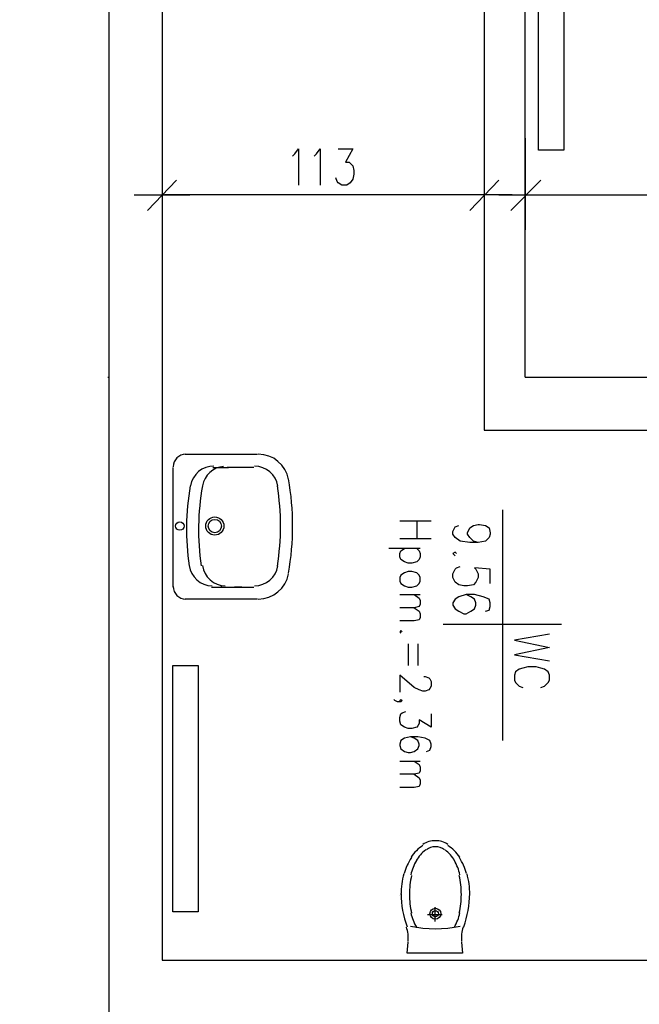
# Model space of a CAD drawing. Header units: millimetres. Extents: x -523 to 1404227, y -783705 to 1038705.
# Tile 5 of 256: x 20362 to 22536, y 2716 to 6168. Entities that reach past the tile are written whole.
import ezdxf

# ---------------------------------------------------------------- set-up
doc = ezdxf.new("R2010")
doc.units = ezdxf.units.MM
doc.linetypes.add('0.5_0.5', pattern=[1, 0.5, -0.5])
for name, color, linetype in [('PDF _0', 252, 'Continuous'), ('PDF _BA_met', 7, 'Continuous'), ('PDF _PG_WIDOKOWE_CIENKIE', 7, 'Continuous'), ('PDF _PG_WYMIARY', 7, 'Continuous'), ('PDF _PG_WYPOSAŻENIE', 7, 'Continuous')]:
    doc.layers.add(name, color=color, linetype=linetype)

# ---------------------------------------------------------------- blocks, each defined once
blk = doc.blocks.new('A$Cc5eb5aaa')
at = {"layer": 'PDF _0', "color": 7, "lineweight": -3}
for points in [[(20884.4, 8598.5), (20884.4, 8437.6), (21197.7, 8437.6), (21197.7, 4051.6)], [(21384, 8412.2), (21384, 4263.2)], [(22514.3, 8412.2), (22514.3, 6121.8)], [(22658.3, 6308.1), (22658.3, 8412.2)], [(21333.1, 6892.3), (21434.8, 6998.2)], [(22565.1, 6998.2), (22463.5, 6892.3)], [(22607.5, 6892.3), (22713.3, 6998.2)], [(21286.6, 6947.4), (21481.3, 6947.4)], [(22611.7, 6947.4), (22417, 6947.4)], [(22565.1, 6947.4), (22755.6, 6947.4)], [(21193.4, 6308.1), (21197.7, 6308.1)], [(22658.3, 6308.1), (25134.9, 6308.1)], [(22514.3, 6121.8), (25134.9, 6121.8)], [(21384, 4263.2), (25134.9, 4263.2)]]:
    blk.add_lwpolyline(points, dxfattribs=at)
for points in [[(22704.8, 7104), (22704.8, 7967.6), (22793.7, 7967.6), (22793.7, 7104)], [(21422.1, 4432.6), (21422.1, 5296.2), (21511, 5296.2), (21511, 4432.6)]]:
    blk.add_lwpolyline(points, close=True, dxfattribs=at)
at = {"layer": 'PDF _BA_met', "lineweight": -3}
for points in [[(22577.8, 5842.4), (22577.8, 5033.8)], [(22493.2, 5728.1), (22476.2, 5732.3), (22463.5, 5745), (22455.1, 5757.7), (22455.1, 5761.9), (22463.5, 5778.9), (22476.2, 5787.3), (22493.2, 5791.6), (22497.4, 5791.6), (22518.6, 5787.3), (22531.3, 5778.9), (22535.5, 5761.9), (22535.5, 5757.7), (22531.3, 5745), (22518.6, 5732.3), (22493.2, 5728.1), (22463.5, 5728.1), (22429.7, 5732.3), (22412.7, 5745), (22404.3, 5757.7), (22404.3, 5766.2), (22412.7, 5783.1), (22425.4, 5787.3)], [(22417, 5690), (22412.7, 5694.2), (22404.3, 5690), (22412.7, 5681.5)], [(22535.5, 5584.1), (22535.5, 5634.9), (22480.5, 5639.2), (22484.7, 5634.9), (22493.2, 5618), (22493.2, 5605.3), (22484.7, 5588.4), (22476.2, 5579.9), (22455.1, 5575.7), (22442.4, 5575.7), (22425.4, 5579.9), (22412.7, 5588.4), (22404.3, 5605.3), (22404.3, 5618), (22412.7, 5634.9), (22417, 5639.2), (22429.7, 5643.4)], [(22518.6, 5486.8), (22531.3, 5491), (22535.5, 5503.7), (22535.5, 5516.4), (22531.3, 5529.1), (22510.1, 5537.6), (22480.5, 5546), (22450.8, 5546), (22425.4, 5537.6), (22412.7, 5529.1), (22404.3, 5516.4), (22404.3, 5507.9), (22412.7, 5495.2), (22425.4, 5486.8), (22442.4, 5478.3), (22450.8, 5478.3), (22467.8, 5486.8), (22480.5, 5495.2), (22484.7, 5507.9), (22484.7, 5516.4), (22480.5, 5529.1), (22467.8, 5537.6), (22450.8, 5546)], [(22785.3, 5440.2), (22370.4, 5440.2)], [(22742.9, 5406.3), (22620.2, 5385.1), (22742.9, 5359.7), (22620.2, 5334.3), (22742.9, 5313.2)], [(22713.3, 5220), (22726, 5224.3), (22738.7, 5237), (22742.9, 5245.4), (22742.9, 5262.4), (22738.7, 5275.1), (22726, 5283.5), (22713.3, 5287.8), (22696.4, 5292), (22666.7, 5292), (22649.8, 5287.8), (22637.1, 5283.5), (22624.4, 5275.1), (22620.2, 5262.4), (22620.2, 5245.4), (22624.4, 5237), (22637.1, 5224.3), (22649.8, 5220)]]:
    blk.add_lwpolyline(points, dxfattribs=at)
at = {"layer": 'PDF _PG_WIDOKOWE_CIENKIE', "lineweight": -3}
for points in [[(21718.4, 6037.1), (21464.4, 6037.1)], [(21422.1, 5990.6), (21422.1, 5571.4)], [(21561.8, 5990.6), (21616.8, 5990.6)], [(21591.4, 5990.6), (21591.4, 5990.6)], [(21705.7, 5990.6), (21612.6, 5990.6)], [(21557.5, 5571.4), (21608.3, 5571.4)], [(21591.4, 5575.7), (21591.4, 5571.4)], [(21599.9, 5571.4), (21705.7, 5571.4)], [(21612.6, 5571.4), (21612.6, 5571.4)], [(21663.4, 5571.4), (21638, 5571.4)], [(21638, 5571.4), (21638, 5571.4)], [(21638, 5571.4), (21638, 5571.4)], [(21646.4, 5571.4), (21646.4, 5571.4)], [(21654.9, 5571.4), (21654.9, 5571.4)], [(21718.4, 5529.1), (21464.4, 5529.1)]]:
    blk.add_lwpolyline(points, dxfattribs=at)
for centre, radius in [((21446.3, 5785.8), 14.8), ((21569, 5785.8), 31.8), ((21569, 5785.8), 23.3)]:
    blk.add_circle(centre, radius, dxfattribs=at)
for centre, radius, start, end in [((21467.4, 5993.2), 44.5, 90, 180), ((21721.4, 5929.7), 108, 10.2393, 90), ((21564.8, 5912.8), 82.6, 89.1265, 169.9695), ((21607.1, 5912.8), 82.6, 95.2075, 169.9695), ((21708.7, 5912.8), 82.6, 9.1516, 90), ((20908.6, 5785.8), 933.5, 349.8071, 10.1929), ((22352.3, 5773.1), 882.7, 169.9695, 188.2782), ((22394.6, 5773.1), 882.7, 169.9695, 188.2782), ((20917, 5785.8), 882.7, 350.8484, 9.1516), ((21560.6, 5658.8), 82.6, 188.2782, 269.1266), ((21607.1, 5658.8), 82.6, 188.2782, 269.1266), ((21708.7, 5658.8), 82.6, 270, 350.8484), ((21721.4, 5637.6), 108, 270, 349.7607), ((21467.4, 5574.1), 44.5, 180, 270)]:
    blk.add_arc(centre, radius, start, end, dxfattribs=at)
at = {"layer": 'PDF _PG_WYMIARY', "lineweight": -3}
for points in [[(21384, 7146.3), (21384, 6824.6)], [(22514.3, 7146.3), (22514.3, 6824.6)], [(22658.3, 7146.3), (22658.3, 6824.6)], [(21841.2, 7082.8), (21849.6, 7091.3), (21862.4, 7108.2), (21862.4, 6981.2)], [(21917.4, 7082.8), (21925.9, 7091.3), (21938.6, 7108.2), (21938.6, 6981.2)], [(22002.1, 7108.2), (22052.9, 7108.2), (22027.5, 7061.7), (22040.2, 7061.7), (22048.6, 7053.2), (22052.9, 7049), (22057.1, 7032), (22057.1, 7019.3), (22052.9, 7002.4), (22044.4, 6989.7), (22031.7, 6981.2), (22014.8, 6981.2), (22002.1, 6989.7), (21997.8, 6993.9), (21993.6, 7006.6)], [(22505.9, 6947.4), (21392.4, 6947.4)], [(22666.7, 6947.4), (25126.5, 6947.4)]]:
    blk.add_lwpolyline(points, dxfattribs=at)
at = {"layer": 'PDF _PG_WYPOSAŻENIE', "lineweight": -3}
for points in [[(22218, 5804.3), (22328, 5804.3)], [(22277.2, 5804.3), (22277.2, 5740.8)], [(22328, 5740.8), (22218, 5740.8)], [(22289.9, 5706.9), (22179.9, 5706.9)], [(22277.2, 5706.9), (22285.7, 5698.4), (22289.9, 5690), (22289.9, 5677.3), (22285.7, 5668.8), (22277.2, 5660.3), (22260.3, 5656.1), (22247.6, 5656.1), (22234.9, 5660.3), (22222.2, 5668.8), (22218, 5677.3), (22218, 5690), (22222.2, 5698.4), (22234.9, 5706.9)], [(22218, 5546), (22289.9, 5546)], [(22268.8, 5546), (22285.7, 5533.3), (22289.9, 5524.9), (22289.9, 5512.2), (22285.7, 5503.7), (22268.8, 5499.5), (22218, 5499.5)], [(22268.8, 5499.5), (22285.7, 5486.8), (22289.9, 5478.3), (22289.9, 5465.6), (22285.7, 5457.1), (22268.8, 5452.9), (22218, 5452.9)], [(22226.4, 5414.8), (22222.2, 5419), (22218, 5414.8), (22222.2, 5410.6)], [(22247.6, 5372.4), (22247.6, 5296.2)], [(22281.5, 5372.4), (22281.5, 5296.2)], [(22302.6, 5258.1), (22306.9, 5258.1), (22319.6, 5253.9), (22323.8, 5249.7), (22328, 5241.2), (22328, 5224.3), (22323.8, 5215.8), (22319.6, 5211.6), (22306.9, 5207.3), (22298.4, 5207.3), (22285.7, 5211.6), (22268.8, 5220), (22218, 5262.4), (22218, 5203.1)], [(22222.2, 5169.2), (22218, 5173.5), (22222.2, 5177.7), (22226.4, 5173.5), (22222.2, 5169.2), (22209.5, 5169.2), (22201, 5173.5), (22196.8, 5177.7)], [(22328, 5126.9), (22328, 5080.3), (22285.7, 5105.7), (22285.7, 5093), (22281.5, 5084.6), (22277.2, 5080.3), (22260.3, 5076.1), (22247.6, 5076.1), (22234.9, 5080.3), (22222.2, 5088.8), (22218, 5101.5), (22218, 5114.2), (22222.2, 5126.9), (22226.4, 5131.1), (22239.1, 5135.4)], [(22311.1, 4995.7), (22323.8, 4999.9), (22328, 5012.6), (22328, 5021.1), (22323.8, 5033.8), (22306.9, 5042.2), (22281.5, 5046.5), (22256.1, 5046.5), (22234.9, 5042.2), (22222.2, 5033.8), (22218, 5021.1), (22218, 5016.8), (22222.2, 5004.1), (22234.9, 4995.7), (22247.6, 4991.4), (22256.1, 4991.4), (22268.8, 4995.7), (22281.5, 5004.1), (22285.7, 5016.8), (22285.7, 5021.1), (22281.5, 5033.8), (22268.8, 5042.2), (22256.1, 5046.5)], [(22218, 4961.8), (22289.9, 4961.8)], [(22268.8, 4961.8), (22285.7, 4949.1), (22289.9, 4940.6), (22289.9, 4927.9), (22285.7, 4919.5), (22268.8, 4915.2), (22218, 4915.2)], [(22268.8, 4915.2), (22285.7, 4902.5), (22289.9, 4894.1), (22289.9, 4881.3), (22285.7, 4872.9), (22268.8, 4868.6), (22218, 4868.6)], [(22218, 4491.9), (22218, 4491.9)], [(22315.3, 4424.1), (22366.1, 4424.1)], [(22340.7, 4449.5), (22340.7, 4398.7)], [(22433.9, 4326.7), (22438.1, 4288.6), (22243.4, 4288.6), (22247.6, 4326.7)]]:
    blk.add_lwpolyline(points, dxfattribs=at)
blk.add_lwpolyline([(22289.9, 5605.3), (22285.7, 5613.8), (22277.2, 5622.2), (22260.3, 5626.5), (22247.6, 5626.5), (22234.9, 5622.2), (22222.2, 5613.8), (22218, 5605.3), (22218, 5592.6), (22222.2, 5584.1), (22234.9, 5575.7), (22247.6, 5571.4), (22260.3, 5571.4), (22277.2, 5575.7), (22285.7, 5584.1), (22289.9, 5592.6)], close=True, dxfattribs=at)
for radius in [19.1, 10.6]:
    blk.add_circle((22342.9, 4426.2), radius, dxfattribs=at)
for centre, radius, start, end in [((22372.5, 4549), 137.6, 122.2453, 146.7091), ((22342.9, 4599.8), 82.6, 89.9995, 122.2454), ((22342.9, 4608.3), 52.9, 89.9996, 126.678), ((22342.9, 4599.8), 82.6, 57.7546, 90.0005), ((22342.9, 4608.3), 52.9, 53.322, 90.0004), ((22313.2, 4549), 137.6, 33.2909, 57.7547), ((22381, 4553.2), 120.7, 126.6775, 150.9181), ((22304.8, 4553.2), 120.7, 29.0819, 53.3225), ((22423.3, 4515.2), 196.8, 146.7105, 164.7862), ((22444.5, 4519.4), 192.7, 150.922, 167.0282), ((22241.2, 4519.4), 192.7, 12.9718, 29.078), ((22262.5, 4515.2), 196.8, 15.2138, 33.2895), ((22499.4, 4494), 277.2, 164.7817, 180.0013), ((22546.1, 4494), 294.2, 167.0303, 180.0002), ((22139.7, 4494), 294.2, 359.9998, 12.9697), ((22186.3, 4494), 277.2, 359.9987, 15.2183), ((22584.2, 4502.5), 362, 180.9187, 199.7307), ((22546.1, 4494), 294.2, 179.9998, 192.9697), ((22139.7, 4494), 294.2, 347.0303, 0.0002), ((22101.5, 4502.5), 362, 340.2693, 359.0813), ((22444.5, 4472.8), 192.7, 192.9718, 209.078), ((22241.2, 4472.8), 192.7, 330.922, 347.0282), ((22135.4, 4341.6), 112.2, 353.7919, 19.7571), ((22342.9, 4769.2), 395.8, 257.3325, 282.6675), ((22396.6, 4447.8), 138.6, 209.156, 209.8826), ((22289.2, 4447.8), 138.6, 330.1174, 330.844), ((22546.1, 4341.6), 112.2, 160.2429, 186.2081)]:
    blk.add_arc(centre, radius, start, end, dxfattribs=at)

msp = doc.modelspace()

# ---------------------------------------------------------------- block references
at = {"color": 1, "linetype": '0.5_0.5', "ltscale": 10}
msp.add_blockref('A$Cc5eb5aaa', (-522.84, -1392.86), dxfattribs=at)

doc.saveas('drawing.dxf')
